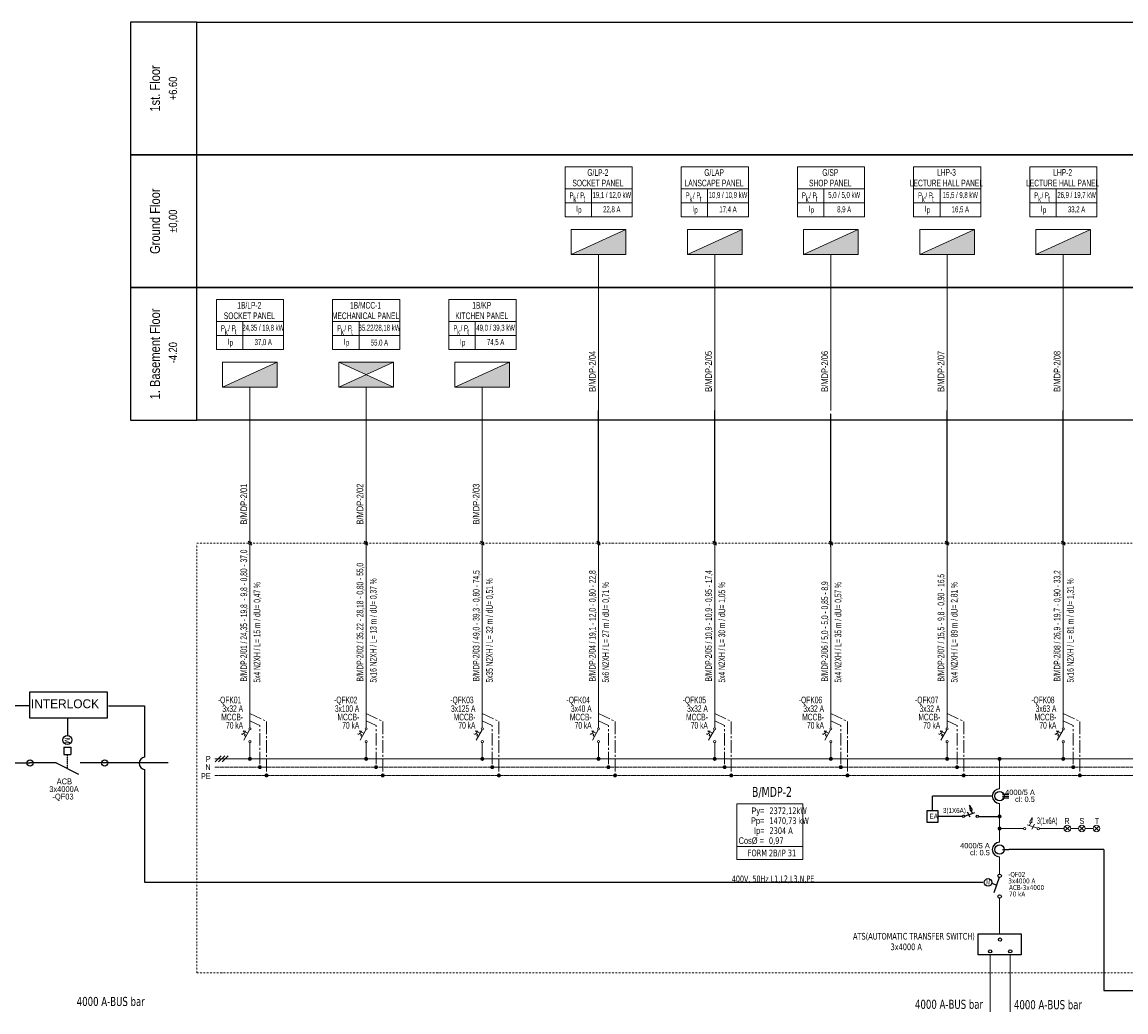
# Model space of a CAD drawing. Header units: millimetres. Extents: x -249865 to 125158, y -30755 to 173378.
# Tile 15 of 34: x -119617 to -86366, y 107722 to 137547. Entities that reach past the tile are written whole.
import ezdxf
from ezdxf.enums import TextEntityAlignment as Align

# ---------------------------------------------------------------- set-up
doc = ezdxf.new("R2010")
doc.units = ezdxf.units.MM
for name, pattern in [('CENTER2', [1.125, 0.75, -0.125, 0.125, -0.125]), ('DASHDOT', [1, 0.5, -0.25, 0, -0.25]), ('DASHED', [0.75, 0.5, -0.25]), ('DASHED2', [0.375, 0.25, -0.125])]:
    doc.linetypes.add(name, pattern=pattern)
for name, color, linetype in [('ANTET', 7, 'Continuous'), ('CERCEVE', 7, 'Continuous'), ('E_PANO-CIZIM', 7, 'Continuous'), ('E_PANO_YAZI', 1, 'Continuous'), ('KDmuh-1', 50, 'Continuous'), ('KDmuh-salter', 4, 'Continuous'), ('KDmuh-yazı1', 7, 'Continuous'), ('электрика', 6, 'Continuous')]:
    doc.layers.add(name, color=color, linetype=linetype)
for name, color, linetype, lineweight in [('E-TP-BARA-N', 11, 'DASHED2', 13), ('E-TP-BARA-P', 6, 'Continuous', 18), ('E-TP-BARA-PE', 91, 'CENTER2', 13), ('E-TP-CIZIM', 3, 'Continuous', 13), ('E-TP-CIZIM-TEXT', 150, 'Continuous', 13), ('E-YAZI', 7, 'Continuous', 9), ('E_PANO-CERCEVE', 1, 'Continuous', 9)]:
    doc.layers.add(name, color=color, linetype=linetype, lineweight=lineweight)
doc.styles.add('EM-TP-ANTET-TT', font='arial.ttf', dxfattribs={"width": 0.8, "height": 150})
doc.styles.add('EM-TP-ANTET-TT1', font='swisscl.ttf', dxfattribs={"width": 0.8})
doc.styles.add('EM-TP-YAZI-SHX', font='swisscl.ttf', dxfattribs={"width": 0.6})
doc.styles.add('EMP-BLOK-YAZI', font='arial.ttf', dxfattribs={"width": 0.8, "height": 150})
doc.styles.add('VEGA', font='swisscl.ttf')
doc.styles.add('VG-BLOK-YAZI', font='tahoma.ttf', dxfattribs={"height": 1})
doc.styles.add('VG-YAZI', font='arial.ttf', dxfattribs={"width": 0.8, "height": 150})

# ---------------------------------------------------------------- blocks, each defined once
blk = doc.blocks.new('VG-PN-KAT2')
blk.add_lwpolyline([(-160, 2270), (-160, 2670), (-360, 2670), (-360, 2270)], close=True)
at = {"style": 'EM-TP-ANTET-TT', "width": 0.8, "flags": 8}
for tag, height, p in [('KAT-ADI', 30, (-261.9, 2470)), ('KAT-KOTU', 25, (-211.9, 2470))]:
    blk.add_attdef(tag, text='', height=height, rotation=90, dxfattribs=at).set_placement(p, align=Align.BOTTOM_CENTER)
blk = doc.blocks.new('SY125160')
blk.add_circle((23.1, -31.8), 7.61)
at = {"layer": 'KDmuh-salter', "color": 6}
blk.add_line((1.1, -41.7), (11.6, -10.8), dxfattribs=at)
at = {"layer": 'KDmuh-salter', "color": 10}
blk.add_line((6.4, -26.2), (15.8, -29.4), dxfattribs=at)
at = {"layer": 'KDmuh-salter'}
for centre in [(0, -3.5), (0, -45)]:
    blk.add_circle(centre, 3.5, dxfattribs=at)
at = {"layer": 'KDmuh-yazı1', "style": 'VEGA', "width": 0.7}
blk.add_text('M', height=10, rotation=180, dxfattribs=at).set_placement((26.5, -27, 0))
blk = doc.blocks.new('VG-PN-AP-PB')
at = {"layer": 'E-TP-CIZIM', "color": 1, "elevation": 0}
for points in [[(1497.8, 329.8), (1497.8, 497.6), (1696.6, 497.6), (1696.6, 329.8)], [(1497.8, 368.5), (1696.6, 368.5)], [(1497.8, 329.8), (1696.6, 329.8)]]:
    blk.add_lwpolyline(points, dxfattribs=at)
at = {"layer": 'E-TP-CIZIM-TEXT', "color": 1, "style": 'VG-YAZI', "width": 0.8}
for s, p in [('Ру=', (1581.3, 466.3, 0)), ('Рр=', (1581.3, 436.3, 0)), ('Ip=', (1581.6, 406.3, 0)), ('Cos%%C =', (1579.9, 376.3, 0))]:
    blk.add_text(s, height=20, dxfattribs=at).set_placement(p, align=Align.RIGHT)
at = {"layer": 'E-TP-CIZIM-TEXT', "color": 7, "style": 'VG-BLOK-YAZI', "width": 0.8, "flags": 8}
blk.add_attdef('PANO-ADI', text='', height=30, dxfattribs=at).set_placement((1604, 531.6), align=Align.MIDDLE)
at = {"layer": 'E-TP-CIZIM-TEXT', "color": 1, "style": 'VG-BLOK-YAZI', "width": 0.8, "flags": 8}
for tag, p in [('PB-KGUC', (1596.3, 466.3, 0)), ('PB-TGUC', (1596.3, 436.3, 0)), ('PB-TAKM', (1596.6, 406.3, 0)), ('PB-COSF', (1594.9, 376.3, 0))]:
    blk.add_attdef(tag, p, '', height=20, dxfattribs=at)
blk.add_attdef('PB-IP', text='', height=20, dxfattribs=at).set_placement((1604, 349.1), align=Align.MIDDLE_CENTER)
at = {"layer": 'E-TP-CIZIM-TEXT', "style": 'VG-BLOK-YAZI', "width": 0.7, "flags": 8}
blk.add_attdef('PB-BARA', text='', height=20, dxfattribs=at).set_placement((1607.3, 269.8), align=Align.MIDDLE)
blk = doc.blocks.new('VG-PN-AP-CIKIS-2')
at = {"layer": 'E-TP-BARA-N', "linetype": 'CENTER2', "ltscale": 50, "flags": 128}
blk.add_lwpolyline([(0, 1364.8), (30, 1350.3), (30, 1225)], dxfattribs=at)
at = {"layer": 'E-TP-BARA-P', "linetype": 'Continuous'}
for p, q in [((0, 1895.6), (0, 1343.5)), ((0, 1250), (0, 1298.7))]:
    blk.add_line(p, q, dxfattribs=at)
at = {"layer": 'E-TP-BARA-PE', "ltscale": 50, "flags": 128}
blk.add_lwpolyline([(0, 1387), (50, 1362.8), (50, 1200)], dxfattribs=at)
at = {"layer": 'E-TP-CIZIM', "color": 7}
for p, q in [((-0.8, 1337.2), (-18.4, 1306.7)), ((-6.7, 1327), (-14.8, 1331.5))]:
    blk.add_line(p, q, dxfattribs=at)
at = {"layer": 'E-TP-CIZIM', "color": 7, "flags": 128}
blk.add_lwpolyline([(-15.8, 1329.8), (-13.7, 1333.5), (-20.4, 1334.8)], close=True, dxfattribs=at)
blk.add_lwpolyline([(-12, 1317.7), (-16.3, 1320.1), (-14.2, 1323.8), (-19.8, 1327), (-21.9, 1323.2), (-25.6, 1325.3)], dxfattribs=at)
at = {"layer": 'E-TP-CIZIM', "color": 1, "linetype": 'Continuous', "const_width": 5.93}
blk.add_lwpolyline([(-3, 1250, 1), (3, 1250, 1)], format="xyb", close=True, dxfattribs=at)
at = {"layer": 'E-TP-CIZIM', "color": 1, "linetype": 'Continuous', "const_width": 5.93, "elevation": 0}
for points in [[(27, 1225, 1), (32.9, 1225, 1)], [(47, 1200, 1), (52.9, 1200, 1)]]:
    blk.add_lwpolyline(points, format="xyb", close=True, dxfattribs=at)
at = {"layer": 'E-TP-CIZIM', "color": 7}
for centre in [(0, 1340.3), (0, 1301.9)]:
    blk.add_circle(centre, 3.2, dxfattribs=at)
at = {"layer": 'E_PANO-CERCEVE', "linetype": 'Continuous'}
blk.add_line((-5.4, 1906.3), (5.4, 1893.7), dxfattribs=at)
blk.add_ellipse((0, 1900), major_axis=(-4.45, 0), ratio=1, start_param=5.497787, end_param=11.780972, dxfattribs=at)
at = {"style": 'EM-TP-YAZI-SHX', "width": 0.8, "flags": 13}
blk.add_attdef('GEN', text='', height=20, dxfattribs=at).set_placement((26, 1172.8), align=Align.MIDDLE)
at = {"layer": 'E-TP-CIZIM-TEXT', "style": 'EM-TP-YAZI-SHX', "width": 0.8, "flags": 12}
for tag, p in [('ACIKLAMA1', (-8.5, 1483.2)), ('BES-KABLO', (31.5, 1479.9))]:
    blk.add_attdef(tag, p, '', height=20, rotation=90, dxfattribs=at)
for tag, p in [('SGRT-NO', (-20.7, 1417.6)), ('SGRT-AMP', (-20.7, 1391.3)), ('SGRT-TIP', (-20.7, 1365.9)), ('SGRT-NOT', (-20.7, 1341))]:
    blk.add_attdef(tag, text='', height=20, dxfattribs=at).set_placement(p, align=Align.RIGHT)
blk = doc.blocks.new('VG-PN-AP-YUK-APP')
at = {"layer": 'E-TP-CIZIM'}
h = blk.add_hatch(dxfattribs=at)
h.set_pattern_fill('ANGLE', color=256, scale=0.1)
h.set_pattern_definition([(0, (0, 0), (0, 0.6985), [0.508, -0.1905]), (90, (0, 0), (-0.6985, 0), [0.508, -0.1905])])
h.paths.add_polyline_path([(82.4, 545), (-82.4, 470), (82.4, 470)])
blk.add_line((82.4, 545), (-82.4, 470), dxfattribs=at)
at = {"layer": 'E-TP-CIZIM', "linetype": 'Continuous'}
blk.add_line((0, 470), (0, 0), dxfattribs=at)
at = {"layer": 'E-TP-CIZIM', "color": 3}
blk.add_lwpolyline([(-82.4, 545), (82.4, 545), (82.4, 470), (-82.4, 470), (-82.4, 545)], dxfattribs=at)
at = {"style": 'EM-TP-YAZI-SHX', "width": 0.6, "flags": 9}
blk.add_attdef('GEN', text='', height=15, dxfattribs=at).set_placement((-3.9, -67.2), align=Align.MIDDLE)
blk = doc.blocks.new('VG-PN-AP-YUK-BILGI')
at = {"layer": 'E-YAZI', "ltscale": 500}
for p, q in [((-100.8, 667.5), (101.5, 667.5)), ((-21.3, 666.6), (-21.3, 583.4)), ((-100.8, 625.5), (101.5, 625.5)), ((-100.8, 583.4), (101.5, 583.4))]:
    blk.add_line(p, q, dxfattribs=at)
blk.add_lwpolyline([(-100.8, 583.4), (-100.8, 733.8), (101.5, 733.8), (101.5, 583.4)], dxfattribs=at)
at = {"layer": 'E-TP-CIZIM-TEXT', "style": 'EM-TP-ANTET-TT1', "width": 0.8}
for s, p in [('P  / P ', (-62.7, 638.5)), ('k', (-71.3, 627.6)), ('t', (-42.7, 628.6)), ('I', (-64.8, 598.3)), ('p', (-56.2, 595.3))]:
    blk.add_text(s, height=18, dxfattribs=at).set_placement(p, align=Align.CENTER)
at = {"layer": 'E-TP-CIZIM-TEXT', "style": 'EM-TP-ANTET-TT1', "width": 0.8, "flags": 12}
for tag, height, p in [('YUK-ADI', 20, (-1.8, 717)), ('YUK-ADI1', 20, (-1.8, 685)), ('GUC', 18, (40.1, 647.9)), ('AKIM', 18, (40.1, 604.2))]:
    blk.add_attdef(tag, text='', height=height, dxfattribs=at).set_placement(p, align=Align.MIDDLE)
at = {"layer": 'E-TP-CIZIM-TEXT', "ltscale": 500, "style": 'EM-TP-YAZI-SHX', "flags": 12}
for tag, p in [('LINYENOT-1', (-8.5, 55.8)), ('LINYENOT-2', (31.5, 55.8))]:
    blk.add_attdef(tag, p, '', height=20, rotation=90, dxfattribs=at)
at = {"layer": 'E-TP-CIZIM-TEXT', "ltscale": 500, "style": 'EM-TP-YAZI-SHX', "width": 0.8, "flags": 9}
blk.add_attdef('GEN', text='', height=20, dxfattribs=at).set_placement((28.4, -26.8), align=Align.MIDDLE)
blk = doc.blocks.new('VG-PN-AP-YUK-MCC')
at = {"layer": 'E-TP-CIZIM'}
h = blk.add_hatch(color=256, dxfattribs=at)
h.dxf.hatch_style = 1
h.paths.add_polyline_path([(0, 507.5), (82.4, 545), (-82.4, 545)])
h = blk.add_hatch(color=256, dxfattribs=at)
h.dxf.hatch_style = 1
h.paths.add_polyline_path([(82.4, 470), (0, 507.5), (-82.4, 470)])
for p, q in [((-82.4, 470), (82.4, 545)), ((-82.4, 545), (82.4, 470))]:
    blk.add_line(p, q, dxfattribs=at)
at = {"layer": 'E-TP-CIZIM', "linetype": 'Continuous'}
blk.add_line((0, 470), (0, 0), dxfattribs=at)
at = {"layer": 'E-TP-CIZIM', "color": 3}
blk.add_lwpolyline([(-82.4, 545), (82.4, 545), (82.4, 470), (-82.4, 470), (-82.4, 545)], dxfattribs=at)
at = {"style": 'EM-TP-YAZI-SHX', "width": 0.6, "flags": 9}
blk.add_attdef('GEN', text='', height=15, dxfattribs=at).set_placement((28.4, -26.8), align=Align.MIDDLE)

msp = doc.modelspace()

# ---------------------------------------------------------------- linework, layer by layer
for p, q in [((-102253, 121847), (-102253, 125847)), ((-98753, 121847), (-98753, 125847)), ((-95253, 121747), (-95253, 125747)), ((-91753, 121847), (-91753, 125847)), ((-88253, 121847), (-88253, 125847)), ((-118591, 115224, 0), (-119381, 115224, 0)), ((-118591, 115224, 0), (-117914, 114885, 0)), ((-87035, 112615, 0), (-87035, 108371, 0)), ((-87035, 108371, 0), (-3733, 108371, 0))]:
    msp.add_line(p, q)
at = {"linetype": 'DASHED', "ltscale": 0.3}
msp.add_line((-118252, 115054, 0), (-118252, 115477, 0), dxfattribs=at)
at = {"color": 7}
for points in [[(-114353, 137547), (-5673, 137547), (-5673, 133547), (-114353, 133547)], [(-114353, 133547), (-5673, 133547), (-5673, 129547), (-114353, 129547)], [(-114353, 129547), (-5673, 129547), (-5673, 125547), (-114353, 125547)]]:
    msp.add_lwpolyline(points, close=True, dxfattribs=at)
at = {"color": 7, "elevation": 0}
msp.add_lwpolyline([(-119381, 117368), (-117050, 117368), (-117050, 116578), (-119381, 116578)], close=True, dxfattribs=at)
at = {"elevation": 0}
for points in [[(-119381, 116944), (-120411, 116944), (-120411, 115403, 0.832478), (-120411, 115022), (-120411, 111631)], [(-117018, 116944), (-115928, 116944), (-115928, 115403, 0.832478), (-115928, 115022), (-115928, 111631)]]:
    msp.add_lwpolyline(points, format="xyb", dxfattribs=at)
for points in [[(-121282, 115224), (-119381, 115224)], [(-115216, 115224), (-117863, 115224)], [(-115928, 111631), (-90676, 111631)]]:
    msp.add_lwpolyline(points, dxfattribs=at)
at = {"color": 7}
for centre in [(-119377, 115224, 0), (-117128, 115224, 0)]:
    msp.add_circle(centre, 94.8, dxfattribs=at)
for centre in [(-90157, 109902, 0), (-90456, 109547, 0), (-89850, 109547, 0)]:
    msp.add_circle(centre, 47.9)
at = {"layer": 'ANTET'}
msp.add_circle((-90171, 114225, 0), 140, dxfattribs=at)
msp.add_arc((-90171, 114225, 0), 220, 90, 270, dxfattribs=at)
at = {"layer": 'CERCEVE', "elevation": 0}
for points in [[(-92028, 113429), (-92350, 113429), (-92350, 113795), (-92028, 113795)], [(-90819, 110073), (-89523, 110073), (-89523, 109438), (-90819, 109438)]]:
    msp.add_lwpolyline(points, close=True, dxfattribs=at)
at = {"layer": 'E-TP-BARA-N', "ltscale": 100}
msp.add_line((-113813, 115097, 0), (-6317, 115097, 0), dxfattribs=at)
at = {"layer": 'E-TP-BARA-P'}
for p, q in [((-113813, 115347, 0), (-6317, 115347, 0)), ((-90173, 114445, 0), (-90174, 115347, 0)), ((-90172, 112835, 0), (-90173, 114005, 0)), ((-90171, 111877, 0), (-90172, 112395, 0)), ((-90171, 110073, 0), (-90171, 111154, 0)), ((-89850, 107722, 0), (-89850, 109438, 0))]:
    msp.add_line(p, q, dxfattribs=at)
at = {"layer": 'E-TP-BARA-PE', "ltscale": 50}
msp.add_line((-113813, 114847, 0), (-6317, 114847, 0), dxfattribs=at)
at = {"layer": 'E-TP-CIZIM'}
for p, q in [((-113803, 115253, 0), (-113616, 115440, 0)), ((-113697, 115253, 0), (-113510, 115440, 0)), ((-113592, 115253, 0), (-113405, 115440, 0)), ((-89268, 113338, 0), (-89235, 113432, 0)), ((-89612, 113247, 0), (-90172, 113247, 0)), ((-89612, 113247, 0), (-89450, 113247, 0)), ((-89033, 113258, 0), (-89343, 113363, 0)), ((-89202, 113224, 0), (-89116, 113377, 0)), ((-88965, 113247, 0), (-88230, 113247, 0)), ((-88060, 113176, 0), (-88201, 113317, 0)), ((-88060, 113317, 0), (-88201, 113176, 0)), ((-88030, 113247, 0), (-87793, 113247, 0)), ((-87622, 113176, 0), (-87763, 113317, 0)), ((-87622, 113317, 0), (-87763, 113176, 0)), ((-87593, 113247, 0), (-87355, 113247, 0)), ((-87184, 113176, 0), (-87326, 113317, 0)), ((-87184, 113317, 0), (-87326, 113176, 0))]:
    msp.add_line(p, q, dxfattribs=at)
at = {"layer": 'E-TP-CIZIM', "color": 1, "linetype": 'Continuous'}
msp.add_line((-90456, 107722, 0), (-90456, 109438, 0), dxfattribs=at)
at = {"layer": 'E-TP-CIZIM', "elevation": 0}
msp.add_lwpolyline([(-89200, 113420), (-89271, 113444), (-89185, 113582), (-89200, 113420)], dxfattribs=at)
at = {"layer": 'E-TP-CIZIM', "linetype": 'Continuous', "const_width": 59.3, "elevation": 0}
msp.add_lwpolyline([(-90201, 113248, 1), (-90142, 113248, 1)], format="xyb", close=True, dxfattribs=at)
at = {"layer": 'E-TP-CIZIM'}
for centre, radius in [((-89415, 113247, 0), 35), ((-89000, 113247, 0), 35), ((-88130, 113247, 0), 100), ((-87693, 113247, 0), 100), ((-87255, 113247, 0), 100)]:
    msp.add_circle(centre, radius, dxfattribs=at)
at = {"layer": 'E_PANO-CERCEVE', "color": 9, "linetype": 'DASHDOT', "ltscale": 100}
for p, q in [((-114354, 121847, 0), (-26750, 121847, 0)), ((-114353, 121847, 0), (-5699, 121847, 0)), ((-114350, 108898, 0), (-114350, 121820)), ((-114350, 108898, 0), (-5696, 108898, 0))]:
    msp.add_line(p, q, dxfattribs=at)
at = {"layer": 'E_PANO-CIZIM', "linetype": 'Continuous', "ltscale": 100}
for p, q in [((-118252, 116578, 0), (-118252, 116049, 0)), ((-118358, 115695, 0), (-118147, 115695, 0)), ((-118358, 115695, 0), (-118358, 115477, 0)), ((-118358, 115477, 0), (-118147, 115477, 0)), ((-118147, 115695, 0), (-118147, 115477, 0))]:
    msp.add_line(p, q, dxfattribs=at)
at = {"layer": 'E_PANO-CIZIM', "ltscale": 500}
for p, q in [((-90088, 114280, 0), (-89894, 114280, 0)), ((-90088, 114225, 0), (-89894, 114225, 0)), ((-90088, 114170, 0), (-89894, 114170, 0)), ((-90088, 112615, 0), (-89894, 112615, 0))]:
    msp.add_line(p, q, dxfattribs=at)
at = {"layer": 'E_PANO-CIZIM'}
msp.add_line((-87035, 112615, 0), (-89894, 112615, 0), dxfattribs=at)
at = {"layer": 'E_PANO-CIZIM', "linetype": 'Continuous', "const_width": 59.3, "elevation": 0}
for points in [[(-90144, 115347, -1), (-90203, 115347, -1)], [(-90142, 113613, -1), (-90201, 113613, -1)]]:
    msp.add_lwpolyline(points, format="xyb", close=True, dxfattribs=at)
at = {"layer": 'E_PANO-CIZIM', "ltscale": 500}
msp.add_circle((-90171, 112615, 0), 140, dxfattribs=at)
msp.add_arc((-90171, 112615, 0), 220, 90.0047, 270.0047, dxfattribs=at)
at = {"layer": 'E_PANO-CIZIM', "linetype": 'Continuous', "ltscale": 100}
msp.add_ellipse((-118252, 115916, 0), major_axis=(-94, 94), ratio=1, start_param=-0.785398, end_param=5.497787, dxfattribs=at)
at = {"layer": 'KDmuh-1', "color": 7}
for p, q in [((-90391, 114225, 0), (-92189, 114225, 0)), ((-92189, 113795, 0), (-92189, 114225, 0)), ((-91293, 113612, 0), (-92028, 113612, 0)), ((-90808, 113612, 0), (-90171, 113612, 0))]:
    msp.add_line(p, q, dxfattribs=at)
at = {"layer": 'KDmuh-salter'}
for p, q in [((-91225, 113624, 0), (-90915, 113729, 0)), ((-91056, 113590, 0), (-91142, 113743, 0)), ((-90990, 113703, 0), (-91023, 113798, 0))]:
    msp.add_line(p, q, dxfattribs=at)
at = {"layer": 'KDmuh-salter', "elevation": 0}
msp.add_lwpolyline([(-91058, 113786), (-90987, 113810), (-91073, 113948), (-91058, 113786)], dxfattribs=at)
at = {"layer": 'KDmuh-salter'}
for centre in [(-91258, 113612, 0), (-90843, 113612, 0)]:
    msp.add_circle(centre, 35, dxfattribs=at)

# ---------------------------------------------------------------- block references
for name, p, xscale, yscale, zscale, values in [('VG-PN-KAT2', (-112753, 110847), 10, 10, 10, {'KAT-ADI': '1st. Floor', 'KAT-KOTU': ' +6.60 '}), ('VG-PN-KAT2', (-112753, 106847), 10, 10, 10, {'KAT-ADI': 'Ground Floor', 'KAT-KOTU': '±0,00'}), ('VG-PN-KAT2', (-112753, 102847), 10, 10, 10, {'KAT-ADI': '1. Basement Floor', 'KAT-KOTU': ' -4.20'}), ('VG-PN-AP-CIKIS-2', (-112753, 102847), 10.00000000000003, 10.00000000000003, 10.00000000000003, {'ACIKLAMA1': 'B/MDP-2/01 / 24,35 - 19,8  - 9,8 - 0,80 - 37,0', 'BES-KABLO': '5x4 N2XH / L= 15 m / dU= 0,47 %', 'SGRT-AMP': '3x32 A', 'SGRT-TIP': 'MCCB-', 'SGRT-NOT': '70 kA', 'SGRT-NO': '-QFK01 '}), ('VG-PN-AP-CIKIS-2', (-109253, 102847), 10.00000000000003, 10.00000000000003, 10.00000000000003, {'ACIKLAMA1': 'B/MDP-2/02 / 35.22 - 28,18 - 0,80 - 55,0', 'BES-KABLO': '5x16 N2XH / L= 13 m / dU= 0,37 %', 'SGRT-AMP': '3x100 A', 'SGRT-TIP': 'MCCB-', 'SGRT-NOT': '70 kA', 'SGRT-NO': '-QFK02 '}), ('VG-PN-AP-CIKIS-2', (-105753, 102847), 10.00000000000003, 10.00000000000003, 10.00000000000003, {'ACIKLAMA1': 'B/MDP-2/03 / 49,0 - 39,3 - 0,80 - 74,5', 'BES-KABLO': '5x35 N2XH / L= 32 m / dU= 0,51 %', 'SGRT-AMP': '3x125 A', 'SGRT-TIP': 'MCCB-', 'SGRT-NOT': '70 kA', 'SGRT-NO': '-QFK03 '}), ('VG-PN-AP-CIKIS-2', (-102253, 102847), 10.00000000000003, 10.00000000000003, 10.00000000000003, {'ACIKLAMA1': 'B/MDP-2/04 / 19,1 - 12,0 - 0,80 - 22,8', 'BES-KABLO': '5x6 N2XH / L= 27 m / dU= 0,71 %', 'SGRT-AMP': '3x40 A', 'SGRT-TIP': 'MCCB-', 'SGRT-NOT': '70 kA', 'SGRT-NO': '-QFK04 '}), ('VG-PN-AP-CIKIS-2', (-98753, 102847), 10.00000000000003, 10.00000000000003, 10.00000000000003, {'ACIKLAMA1': 'B/MDP-2/05 / 10,9 - 10,9 - 0,95 - 17,4', 'BES-KABLO': '5x4 N2XH / L= 30 m / dU= 1,05 %', 'SGRT-AMP': '3x32 A', 'SGRT-TIP': 'MCCB-', 'SGRT-NOT': '70 kA', 'SGRT-NO': '-QFK05 '}), ('VG-PN-AP-CIKIS-2', (-95253, 102847), 10.00000000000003, 10.00000000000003, 10.00000000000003, {'ACIKLAMA1': 'B/MDP-2/06 / 5,0 - 5,0 - 0,85 - 8,9', 'BES-KABLO': '5x4 N2XH / L= 35 m / dU= 0,57 %', 'SGRT-AMP': '3x32 A', 'SGRT-TIP': 'MCCB-', 'SGRT-NOT': '70 kA', 'SGRT-NO': '-QFK06 '}), ('VG-PN-AP-CIKIS-2', (-91753, 102847), 10.00000000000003, 10.00000000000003, 10.00000000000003, {'ACIKLAMA1': 'B/MDP-2/07 / 15,5 - 9,8 - 0,90 - 16,5', 'BES-KABLO': '5x4 N2XH / L= 89 m / dU= 2,81 %', 'SGRT-AMP': '3x32 A', 'SGRT-TIP': 'MCCB-', 'SGRT-NOT': '70 kA', 'SGRT-NO': '-QFK07 '}), ('VG-PN-AP-CIKIS-2', (-88253, 102847), 10.00000000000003, 10.00000000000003, 10.00000000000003, {'ACIKLAMA1': 'B/MDP-2/08 / 26,9 - 19,7 - 0,90 - 33,2', 'BES-KABLO': '5x16 N2XH / L= 81 m / dU= 1,31 %', 'SGRT-AMP': '3x63 A', 'SGRT-TIP': 'MCCB-', 'SGRT-NOT': '70 kA', 'SGRT-NO': '-QFK08 '}), ('VG-PN-AP-PB', (-113068, 109020, 0), 10.00000000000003, 10.00000000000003, 10.00000000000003, {'PANO-ADI': 'B/MDP-2', 'PB-KGUC': '2372,12kW', 'PB-TGUC': '1470,73 kW', 'PB-TAKM': '2304 A', 'PB-COSF': '0,97', 'PB-IP': 'FORM 2B/IP 31', 'PB-BARA': '400V, 50Hz L1,L2,L3,N,PE'})]:
    msp.add_blockref(name, p, dxfattribs=dict(xscale=xscale, yscale=yscale, zscale=zscale)).add_auto_attribs(values)
ref = msp.add_blockref('VG-PN-AP-YUK-BILGI', (-102253, 125847), dxfattribs=dict(xscale=10.00000000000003, yscale=10.00000000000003, zscale=10.00000000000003))
ref.add_attrib('LINYENOT-1', 'B/MDP-2/04', (-102338, 126405), dxfattribs={"layer": 'E-TP-CIZIM-TEXT', "ltscale": 500, "height": 200, "rotation": 90, "style": 'EM-TP-YAZI-SHX', "flags": 12})
ref.add_attrib('YUK-ADI', 'G/LP-2', dxfattribs={"layer": 'E-TP-CIZIM-TEXT', "height": 200, "style": 'EM-TP-ANTET-TT1', "width": 0.8, "flags": 12}).set_placement((-102271, 133017), align=Align.MIDDLE)
ref.add_attrib('YUK-ADI1', 'SOCKET PANEL', dxfattribs={"layer": 'E-TP-CIZIM-TEXT', "height": 200, "style": 'EM-TP-ANTET-TT1', "width": 0.8, "flags": 12}).set_placement((-102271, 132697), align=Align.MIDDLE)
ref.add_attrib('GUC', '19,1 / 12,0 kW', dxfattribs={"layer": 'E-TP-CIZIM-TEXT', "height": 180, "style": 'EM-TP-ANTET-TT1', "width": 0.8, "flags": 12}).set_placement((-101852, 132326), align=Align.MIDDLE)
ref.add_attrib('AKIM', '22,8 A', dxfattribs={"layer": 'E-TP-CIZIM-TEXT', "height": 180, "style": 'EM-TP-ANTET-TT1', "width": 0.8, "flags": 12}).set_placement((-101852, 131889), align=Align.MIDDLE)
ref = msp.add_blockref('VG-PN-AP-YUK-BILGI', (-98753, 125847), dxfattribs=dict(xscale=10.00000000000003, yscale=10.00000000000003, zscale=10.00000000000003))
ref.add_attrib('LINYENOT-1', 'B/MDP-2/05', (-98838, 126405), dxfattribs={"layer": 'E-TP-CIZIM-TEXT', "ltscale": 500, "height": 200, "rotation": 90, "style": 'EM-TP-YAZI-SHX', "flags": 12})
ref.add_attrib('YUK-ADI', 'G/LAP', dxfattribs={"layer": 'E-TP-CIZIM-TEXT', "height": 200, "style": 'EM-TP-ANTET-TT1', "width": 0.8, "flags": 12}).set_placement((-98771, 133017), align=Align.MIDDLE)
ref.add_attrib('YUK-ADI1', 'LANSCAPE PANEL', dxfattribs={"layer": 'E-TP-CIZIM-TEXT', "height": 200, "style": 'EM-TP-ANTET-TT1', "width": 0.8, "flags": 12}).set_placement((-98771, 132697), align=Align.MIDDLE)
ref.add_attrib('GUC', '10,9 / 10,9 kW', dxfattribs={"layer": 'E-TP-CIZIM-TEXT', "height": 180, "style": 'EM-TP-ANTET-TT1', "width": 0.8, "flags": 12}).set_placement((-98352, 132326), align=Align.MIDDLE)
ref.add_attrib('AKIM', '17,4 A', dxfattribs={"layer": 'E-TP-CIZIM-TEXT', "height": 180, "style": 'EM-TP-ANTET-TT1', "width": 0.8, "flags": 12}).set_placement((-98352, 131889), align=Align.MIDDLE)
ref = msp.add_blockref('VG-PN-AP-YUK-BILGI', (-95253, 125847), dxfattribs=dict(xscale=10.00000000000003, yscale=10.00000000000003, zscale=10.00000000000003))
ref.add_attrib('LINYENOT-1', 'B/MDP-2/06', (-95338, 126405), dxfattribs={"layer": 'E-TP-CIZIM-TEXT', "ltscale": 500, "height": 200, "rotation": 90, "style": 'EM-TP-YAZI-SHX', "flags": 12})
ref.add_attrib('YUK-ADI', 'G/SP', dxfattribs={"layer": 'E-TP-CIZIM-TEXT', "height": 200, "style": 'EM-TP-ANTET-TT1', "width": 0.8, "flags": 12}).set_placement((-95271, 133017), align=Align.MIDDLE)
ref.add_attrib('YUK-ADI1', 'SHOP PANEL', dxfattribs={"layer": 'E-TP-CIZIM-TEXT', "height": 200, "style": 'EM-TP-ANTET-TT1', "width": 0.8, "flags": 12}).set_placement((-95271, 132697), align=Align.MIDDLE)
ref.add_attrib('GUC', '5,0 / 5,0 kW', dxfattribs={"layer": 'E-TP-CIZIM-TEXT', "height": 180, "style": 'EM-TP-ANTET-TT1', "width": 0.8, "flags": 12}).set_placement((-94852, 132326), align=Align.MIDDLE)
ref.add_attrib('AKIM', '8,9 A', dxfattribs={"layer": 'E-TP-CIZIM-TEXT', "height": 180, "style": 'EM-TP-ANTET-TT1', "width": 0.8, "flags": 12}).set_placement((-94852, 131889), align=Align.MIDDLE)
ref = msp.add_blockref('VG-PN-AP-YUK-BILGI', (-91753, 125847), dxfattribs=dict(xscale=10.00000000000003, yscale=10.00000000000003, zscale=10.00000000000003))
ref.add_attrib('LINYENOT-1', 'B/MDP-2/07', (-91838, 126405), dxfattribs={"layer": 'E-TP-CIZIM-TEXT', "ltscale": 500, "height": 200, "rotation": 90, "style": 'EM-TP-YAZI-SHX', "flags": 12})
ref.add_attrib('YUK-ADI', 'LHP-3', dxfattribs={"layer": 'E-TP-CIZIM-TEXT', "height": 200, "style": 'EM-TP-ANTET-TT1', "width": 0.8, "flags": 12}).set_placement((-91771, 133017), align=Align.MIDDLE)
ref.add_attrib('YUK-ADI1', 'LECTURE HALL PANEL', dxfattribs={"layer": 'E-TP-CIZIM-TEXT', "height": 200, "style": 'EM-TP-ANTET-TT1', "width": 0.8, "flags": 12}).set_placement((-91771, 132697), align=Align.MIDDLE)
ref.add_attrib('GUC', '15,5 / 9,8 kW', dxfattribs={"layer": 'E-TP-CIZIM-TEXT', "height": 180, "style": 'EM-TP-ANTET-TT1', "width": 0.8, "flags": 12}).set_placement((-91352, 132326), align=Align.MIDDLE)
ref.add_attrib('AKIM', '16,5 A', dxfattribs={"layer": 'E-TP-CIZIM-TEXT', "height": 180, "style": 'EM-TP-ANTET-TT1', "width": 0.8, "flags": 12}).set_placement((-91352, 131889), align=Align.MIDDLE)
ref = msp.add_blockref('VG-PN-AP-YUK-BILGI', (-88253, 125847), dxfattribs=dict(xscale=10.00000000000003, yscale=10.00000000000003, zscale=10.00000000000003))
ref.add_attrib('LINYENOT-1', 'B/MDP-2/08', (-88338, 126405), dxfattribs={"layer": 'E-TP-CIZIM-TEXT', "ltscale": 500, "height": 200, "rotation": 90, "style": 'EM-TP-YAZI-SHX', "flags": 12})
ref.add_attrib('YUK-ADI', 'LHP-2', dxfattribs={"layer": 'E-TP-CIZIM-TEXT', "height": 200, "style": 'EM-TP-ANTET-TT1', "width": 0.8, "flags": 12}).set_placement((-88271, 133017), align=Align.MIDDLE)
ref.add_attrib('YUK-ADI1', 'LECTURE HALL PANEL', dxfattribs={"layer": 'E-TP-CIZIM-TEXT', "height": 200, "style": 'EM-TP-ANTET-TT1', "width": 0.8, "flags": 12}).set_placement((-88271, 132697), align=Align.MIDDLE)
ref.add_attrib('GUC', '26,9 / 19,7 kW', dxfattribs={"layer": 'E-TP-CIZIM-TEXT', "height": 180, "style": 'EM-TP-ANTET-TT1', "width": 0.8, "flags": 12}).set_placement((-87852, 132326), align=Align.MIDDLE)
ref.add_attrib('AKIM', '33,2 A', dxfattribs={"layer": 'E-TP-CIZIM-TEXT', "height": 180, "style": 'EM-TP-ANTET-TT1', "width": 0.8, "flags": 12}).set_placement((-87852, 131889), align=Align.MIDDLE)
at = {"xscale": 10.00000000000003, "yscale": 10.00000000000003, "zscale": 10.00000000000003}
for name, p in [('VG-PN-AP-YUK-APP', (-102253, 125847)), ('VG-PN-AP-YUK-APP', (-98753, 125847)), ('VG-PN-AP-YUK-APP', (-95253, 125847)), ('VG-PN-AP-YUK-APP', (-91753, 125847)), ('VG-PN-AP-YUK-APP', (-88253, 125847)), ('VG-PN-AP-YUK-APP', (-112753, 121847)), ('VG-PN-AP-YUK-MCC', (-109253, 121847)), ('VG-PN-AP-YUK-APP', (-105753, 121847))]:
    msp.add_blockref(name, p, dxfattribs=at)
ref = msp.add_blockref('VG-PN-AP-YUK-BILGI', (-112753, 121847), dxfattribs=dict(xscale=10.00000000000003, yscale=10.00000000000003, zscale=10.00000000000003))
ref.add_attrib('LINYENOT-1', 'B/MDP-2/01', (-112838, 122405), dxfattribs={"layer": 'E-TP-CIZIM-TEXT', "ltscale": 500, "height": 200, "rotation": 90, "style": 'EM-TP-YAZI-SHX', "flags": 12})
ref.add_attrib('YUK-ADI', '1B/LP-2', dxfattribs={"layer": 'E-TP-CIZIM-TEXT', "height": 200, "style": 'EM-TP-ANTET-TT1', "width": 0.8, "flags": 12}).set_placement((-112771, 129017), align=Align.MIDDLE)
ref.add_attrib('YUK-ADI1', 'SOCKET PANEL', dxfattribs={"layer": 'E-TP-CIZIM-TEXT', "height": 200, "style": 'EM-TP-ANTET-TT1', "width": 0.8, "flags": 12}).set_placement((-112771, 128697), align=Align.MIDDLE)
ref.add_attrib('GUC', '24,35 / 19,8 kW', dxfattribs={"layer": 'E-TP-CIZIM-TEXT', "height": 180, "style": 'EM-TP-ANTET-TT1', "width": 0.8, "flags": 12}).set_placement((-112352, 128326), align=Align.MIDDLE)
ref.add_attrib('AKIM', '37,0 A', dxfattribs={"layer": 'E-TP-CIZIM-TEXT', "height": 180, "style": 'EM-TP-ANTET-TT1', "width": 0.8, "flags": 12}).set_placement((-112352, 127889), align=Align.MIDDLE)
ref = msp.add_blockref('VG-PN-AP-YUK-BILGI', (-109253, 121847), dxfattribs=dict(xscale=10.00000000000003, yscale=10.00000000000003, zscale=10.00000000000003))
ref.add_attrib('LINYENOT-1', 'B/MDP-2/02', (-109338, 122405), dxfattribs={"layer": 'E-TP-CIZIM-TEXT', "ltscale": 500, "height": 200, "rotation": 90, "style": 'EM-TP-YAZI-SHX', "flags": 12})
ref.add_attrib('YUK-ADI', '1B/MCC-1', dxfattribs={"layer": 'E-TP-CIZIM-TEXT', "height": 200, "style": 'EM-TP-ANTET-TT1', "width": 0.8, "flags": 12}).set_placement((-109271, 129017), align=Align.MIDDLE)
ref.add_attrib('YUK-ADI1', 'MECHANICAL PANEL', dxfattribs={"layer": 'E-TP-CIZIM-TEXT', "height": 200, "style": 'EM-TP-ANTET-TT1', "width": 0.8, "flags": 12}).set_placement((-109271, 128697), align=Align.MIDDLE)
ref.add_attrib('GUC', '35.22/28,18 kW', dxfattribs={"layer": 'E-TP-CIZIM-TEXT', "height": 180, "style": 'EM-TP-ANTET-TT1', "width": 0.8, "flags": 12}).set_placement((-108852, 128326), align=Align.MIDDLE)
ref.add_attrib('AKIM', '55.0 A', dxfattribs={"layer": 'E-TP-CIZIM-TEXT', "height": 180, "style": 'EM-TP-ANTET-TT1', "width": 0.8, "flags": 12}).set_placement((-108852, 127889), align=Align.MIDDLE)
ref = msp.add_blockref('VG-PN-AP-YUK-BILGI', (-105753, 121847), dxfattribs=dict(xscale=10.00000000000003, yscale=10.00000000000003, zscale=10.00000000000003))
ref.add_attrib('LINYENOT-1', 'B/MDP-2/03', (-105838, 122405), dxfattribs={"layer": 'E-TP-CIZIM-TEXT', "ltscale": 500, "height": 200, "rotation": 90, "style": 'EM-TP-YAZI-SHX', "flags": 12})
ref.add_attrib('YUK-ADI', '1B/KP', dxfattribs={"layer": 'E-TP-CIZIM-TEXT', "height": 200, "style": 'EM-TP-ANTET-TT1', "width": 0.8, "flags": 12}).set_placement((-105771, 129017), align=Align.MIDDLE)
ref.add_attrib('YUK-ADI1', 'KITCHEN PANEL', dxfattribs={"layer": 'E-TP-CIZIM-TEXT', "height": 200, "style": 'EM-TP-ANTET-TT1', "width": 0.8, "flags": 12}).set_placement((-105771, 128697), align=Align.MIDDLE)
ref.add_attrib('GUC', '49,0 / 39,3 kW', dxfattribs={"layer": 'E-TP-CIZIM-TEXT', "height": 180, "style": 'EM-TP-ANTET-TT1', "width": 0.8, "flags": 12}).set_placement((-105352, 128326), align=Align.MIDDLE)
ref.add_attrib('AKIM', '74,5 A', dxfattribs={"layer": 'E-TP-CIZIM-TEXT', "height": 180, "style": 'EM-TP-ANTET-TT1', "width": 0.8, "flags": 12}).set_placement((-105352, 127889), align=Align.MIDDLE)
at = {"layer": 'KDmuh-1', "xscale": 15, "yscale": 15, "zscale": 15, "rotation": 180}
msp.add_blockref('SY125160', (-90171, 111149, 0), dxfattribs=at)

# ---------------------------------------------------------------- texts
at = {"layer": 'E-TP-CIZIM-TEXT', "color": 1, "style": 'EM-TP-ANTET-TT', "width": 0.8}
for s, p in [('P', (-113936, 115347, 0)), ('N', (-113936, 115097, 0)), ('PE', (-113936, 114827, 0))]:
    msp.add_text(s, height=180, dxfattribs=at).set_placement(p, align=Align.MIDDLE_RIGHT)
at = {"layer": 'E-TP-CIZIM-TEXT', "width": 0.8}
for s, height, style, p in [('4000/5 A', 160, 'VG-YAZI', (-89109, 114259, 0)), ('cl: 0.5', 160, 'VG-YAZI', (-89110, 114050, 0)), ('4000/5 A', 160, 'VG-YAZI', (-90465, 112652, 0)), ('cl: 0.5', 160, 'VG-YAZI', (-90465, 112442, 0)), ('3x4000 A', 200, 'VG-BLOK-YAZI', (-92512, 109583, 0))]:
    msp.add_text(s, height=height, rotation=359.9953, dxfattribs=dict(at, style=style)).set_placement(p, align=Align.RIGHT)
at = {"layer": 'E-TP-CIZIM-TEXT', "ltscale": 500, "style": 'VG-YAZI', "width": 0.661674}
msp.add_text('3(1x6A)', height=192, rotation=359.9953, dxfattribs=at).set_placement((-89049, 113388, 0), (-88427, 113388, 0), align=Align.FIT)
at = {"layer": 'E-TP-CIZIM-TEXT', "style": 'EM-TP-ANTET-TT', "width": 0.8}
for s, p in [('R', (-88221, 113386, 13430)), ('S', (-87765, 113386, 13430)), ('T', (-87305, 113386, 13430))]:
    msp.add_text(s, height=180, rotation=359.9953, dxfattribs=at).set_placement(p)
at = {"layer": 'E-TP-CIZIM-TEXT', "style": 'VG-BLOK-YAZI', "width": 0.8}
msp.add_text('ATS(AUTOMATIC TRANSFER SWITCH)', height=200, rotation=359.9953, dxfattribs=at).set_placement((-92753, 110003, 0), align=Align.MIDDLE_CENTER)
for p in [(-117970, 107901, 896), (-92719, 107816, 896), (-89739, 107803, 896)]:
    msp.add_text('4000 A-BUS bar', height=273.6, dxfattribs=at).set_placement(p)
at = {"layer": 'E_PANO_YAZI', "style": 'EMP-BLOK-YAZI', "width": 0.8}
for s, p in [('ACB', (-118112, 114580, 0)), ('3x4000A', (-117909, 114349, 0)), ('-QF03', (-118065, 114123, 0))]:
    msp.add_text(s, height=175.8, dxfattribs=at).set_placement(p, align=Align.RIGHT)
at = {"layer": 'E_PANO_YAZI', "style": 'VG-BLOK-YAZI', "width": 0.8}
for s, p in [('3x4000 A', (-89908, 111595, 0)), ('-QF02', (-89907, 111792, 0)), ('ACB-3x4000', (-89887, 111398, 0)), ('70 kA ', (-89887, 111201, 0))]:
    msp.add_text(s, height=148, dxfattribs=at).set_placement(p)
at = {"layer": 'KDmuh-yazı1', "style": 'VEGA'}
msp.add_text('M', height=165, rotation=270, dxfattribs=at).set_placement((-118336, 115981, 0))
for s, p in [('3(1X6A)', (-91876, 113717, 0)), ('EA', (-92280, 113545, 0))]:
    msp.add_text(s, height=150, dxfattribs=at).set_placement(p)
at = {"layer": 'электрика', "lineweight": 35, "ltscale": 100}
msp.add_text('INTERLOCK', height=268, dxfattribs=at).set_placement((-119349, 116873, 0))

doc.saveas('drawing.dxf')
